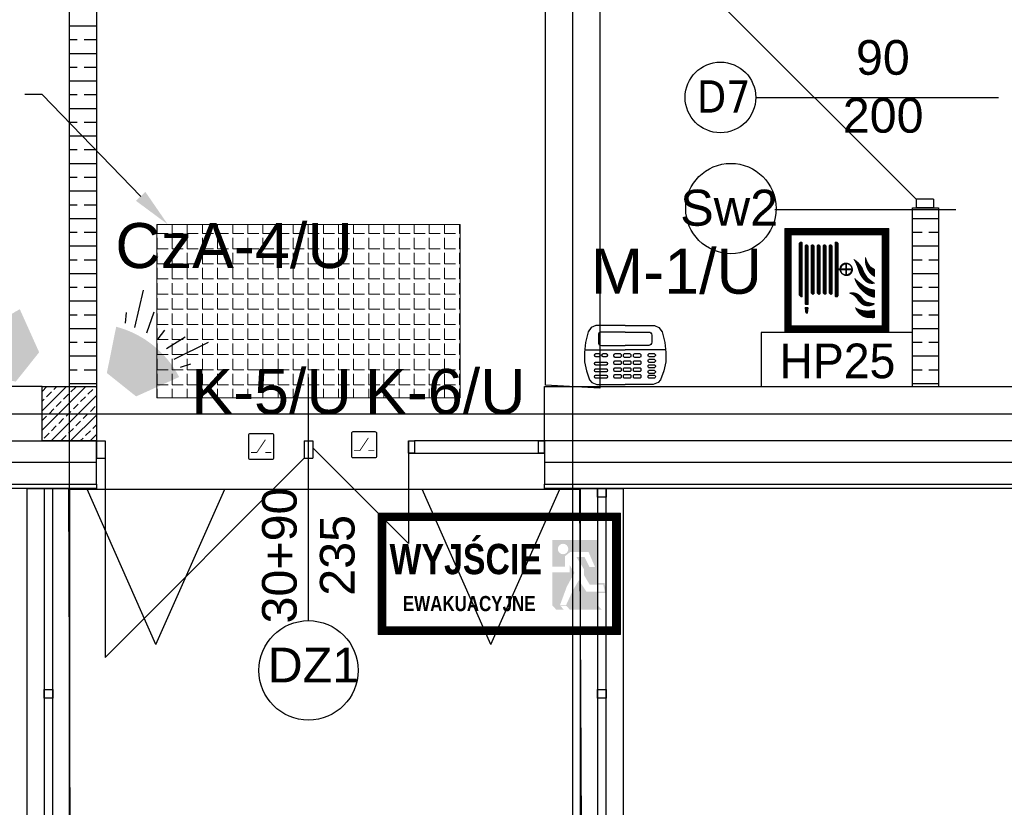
# Model space of a CAD drawing. Header units: millimetres. Extents: x -7023 to 53801, y 9849 to 33561.
# Tile 241 of 256: x 11607 to 12061, y 23650 to 24014. Entities that reach past the tile are written whole.
import ezdxf
from ezdxf.enums import TextEntityAlignment as Align

# ---------------------------------------------------------------- set-up
doc = ezdxf.new("R2010")
doc.units = ezdxf.units.MM
doc.layers.get('0').update_dxf_attribs({"lineweight": 9})
doc.layers.add('.IE_podklad', color=252, linetype='Continuous')
doc.layers.add('IE_SSWiN', color=86, linetype='Continuous')
doc.styles.add('Arial', font='arial.ttf', dxfattribs={"height": 125})
doc.styles.add('MtX_Arial', font='txt')
doc.styles.add('Opisowy', font='arial.ttf')
doc.styles.get("Standard").update_dxf_attribs({"font": 'arial.ttf'})
doc.linetypes.add('ZIGZAG', pattern='A,0.00254,-5.08,[131,ltypeshp.shx,S=5.08,R=0,X=-5.08,Y=0],-10.16,[131,ltypeshp.shx,S=5.08,R=180,X=5.08,Y=0],-5.08', length=20.32254)
pattern_1 = [(45, (14480.83318, 24404.500955), (-0.01347038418, 0.01347038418), [])]

# ---------------------------------------------------------------- blocks, each defined once
blk = doc.blocks.new('AAT_KONTRKTRON')
blk.add_lwpolyline([(1, -8.27), (18.44, -8.27, 0.414214), (19.64, -7.07), (19.64, 10.37, 0.414214), (18.44, 11.57), (1, 11.57, 0.414214), (-0.2, 10.37), (-0.2, -7.07, 0.414214)], format="xyb", close=True)
at = {"const_width": 0.661}
for points in [[(1.78, -2.98), (6.41, -2.98), (13.03, 6.94)], [(13.03, -2.98), (17.66, -2.98)]]:
    blk.add_lwpolyline(points, dxfattribs=at)
blk = doc.blocks.new('AAT_KLAW_LCD')
for points in [[(13.08, 10.24), (3.63, 10.24), (2.19, 9.58), (1.17, 8.14), (0.3, 4.78), (0, 1.5), (0, -1.5), (0.6, -4.39), (1.65, -7.24), (2.37, -8.17), (4, -8.8), (13.08, -8.8)], [(13.08, 10.24), (22.52, 10.24), (23.96, 9.58), (24.98, 8.14), (25.86, 4.78), (26.16, 1.5), (26.16, -1.5), (25.56, -4.39), (24.5, -7.24), (23.78, -8.17), (22.16, -8.8), (13.08, -8.8)], [(0.08, 2.34), (13.08, 2.34)], [(26.08, 2.34), (13.08, 2.34)]]:
    blk.add_lwpolyline(points)
for points in [[(13.08, 8.13), (5.48, 8.13, 0.414214), (4.48, 7.13), (4.48, 4.83, 0.414214), (5.48, 3.83), (13.08, 3.83)], [(13.08, 8.13), (20.68, 8.13, -0.414214), (21.68, 7.13), (21.68, 4.83, -0.414214), (20.68, 3.83), (13.08, 3.83)]]:
    blk.add_lwpolyline(points, format="xyb")
for points in [[(3.65, 1.16), (4.62, 1.16, -0.414214), (5.02, 0.76), (5.02, 0.58, -0.414214), (4.62, 0.18), (3.65, 0.18, -0.414214), (3.25, 0.58), (3.25, 0.76, -0.414214)], [(6.02, 1.16), (6.98, 1.16, -0.414214), (7.38, 0.76), (7.38, 0.58, -0.414214), (6.98, 0.18), (6.02, 0.18, -0.414214), (5.62, 0.58), (5.62, 0.76, -0.414214)], [(9.88, 1.16), (11.44, 1.16, -0.414214), (11.84, 0.76), (11.84, 0.36, -0.414214), (11.44, -0.04), (9.88, -0.04, -0.414214), (9.48, 0.36), (9.48, 0.76, -0.414214)], [(12.94, 1.16), (14.51, 1.16, -0.414214), (14.91, 0.76), (14.91, 0.36, -0.414214), (14.51, -0.04), (12.94, -0.04, -0.414214), (12.54, 0.36), (12.54, 0.76, -0.414214)], [(16.17, 1.16), (17.73, 1.16, -0.414214), (18.13, 0.76), (18.13, 0.36, -0.414214), (17.73, -0.04), (16.17, -0.04, -0.414214), (15.77, 0.36), (15.77, 0.76, -0.414214)], [(20.87, 1.16), (22.42, 1.16, -0.414214), (22.82, 0.76), (22.82, 0.58, -0.414214), (22.42, 0.18), (20.87, 0.18, -0.414214), (20.47, 0.58), (20.47, 0.76, -0.414214)], [(3.65, -1.53), (6.98, -1.53, -0.414214), (7.38, -1.93), (7.38, -2.12, -0.414214), (6.98, -2.52), (3.65, -2.52, -0.414214), (3.25, -2.12), (3.25, -1.93, -0.414214)], [(9.88, -1.13), (11.44, -1.13, -0.414214), (11.84, -1.53), (11.84, -1.93, -0.414214), (11.44, -2.33), (9.88, -2.33, -0.414214), (9.48, -1.93), (9.48, -1.53, -0.414214)], [(12.94, -1.13), (14.51, -1.13, -0.414214), (14.91, -1.53), (14.91, -1.93, -0.414214), (14.51, -2.33), (12.94, -2.33, -0.414214), (12.54, -1.93), (12.54, -1.53, -0.414214)], [(16.17, -1.13), (17.73, -1.13, -0.414214), (18.13, -1.53), (18.13, -1.93, -0.414214), (17.73, -2.33), (16.17, -2.33, -0.414214), (15.77, -1.93), (15.77, -1.53, -0.414214)], [(20.87, -0.65), (22.42, -0.65, -0.414214), (22.82, -1.05), (22.82, -1.24, -0.414214), (22.42, -1.64), (20.87, -1.64, -0.414214), (20.47, -1.24), (20.47, -1.05, -0.414214)], [(20.87, -2.39), (22.42, -2.39, -0.414214), (22.82, -2.79), (22.82, -2.98, -0.414214), (22.42, -3.38), (20.87, -3.38, -0.414214), (20.47, -2.98), (20.47, -2.79, -0.414214)], [(3.65, -3.7), (6.98, -3.7, -0.414214), (7.38, -4.1), (7.38, -4.28, -0.414214), (6.98, -4.68), (3.65, -4.68, -0.414214), (3.25, -4.28), (3.25, -4.1, -0.414214)], [(3.65, -5.77), (6.98, -5.77, -0.414214), (7.38, -6.17), (7.38, -6.36, -0.414214), (6.98, -6.76), (3.65, -6.76, -0.414214), (3.25, -6.36), (3.25, -6.17, -0.414214)], [(9.88, -3.37), (11.44, -3.37, -0.414214), (11.84, -3.77), (11.84, -4.17, -0.414214), (11.44, -4.57), (9.88, -4.57, -0.414214), (9.48, -4.17), (9.48, -3.77, -0.414214)], [(9.88, -5.55), (11.44, -5.55, -0.414214), (11.84, -5.95), (11.84, -6.35, -0.414214), (11.44, -6.75), (9.88, -6.75, -0.414214), (9.48, -6.35), (9.48, -5.95, -0.414214)], [(12.94, -3.37), (14.51, -3.37, -0.414214), (14.91, -3.77), (14.91, -4.17, -0.414214), (14.51, -4.57), (12.94, -4.57, -0.414214), (12.54, -4.17), (12.54, -3.77, -0.414214)], [(12.94, -5.55), (14.51, -5.55, -0.414214), (14.91, -5.95), (14.91, -6.35, -0.414214), (14.51, -6.75), (12.94, -6.75, -0.414214), (12.54, -6.35), (12.54, -5.95, -0.414214)], [(16.17, -3.37), (17.73, -3.37, -0.414214), (18.13, -3.77), (18.13, -4.17, -0.414214), (17.73, -4.57), (16.17, -4.57, -0.414214), (15.77, -4.17), (15.77, -3.77, -0.414214)], [(16.17, -5.55), (17.73, -5.55, -0.414214), (18.13, -5.95), (18.13, -6.35, -0.414214), (17.73, -6.75), (16.17, -6.75, -0.414214), (15.77, -6.35), (15.77, -5.95, -0.414214)], [(20.87, -4.19), (22.42, -4.19, -0.414214), (22.82, -4.59), (22.82, -4.78, -0.414214), (22.42, -5.18), (20.87, -5.18, -0.414214), (20.47, -4.78), (20.47, -4.59, -0.414214)], [(20.87, -5.76), (22.42, -5.76, -0.414214), (22.82, -6.16), (22.82, -6.35, -0.414214), (22.42, -6.75), (20.87, -6.75, -0.414214), (20.47, -6.35), (20.47, -6.16, -0.414214)]]:
    blk.add_lwpolyline(points, format="xyb", close=True)
blk = doc.blocks.new('A$C532745CC')
at = {"layer": 'IE_SSWiN'}
blk.add_hatch(color=256, dxfattribs=at).paths.add_polyline_path([(3.505, 1.286), (4.076, 3.032), (3.05, 4.069), (1.298, 3.515, 0.211193)])
for p, q in [((1.197, 3.146), (0.789, 3.053)), ((1.409, 2.796), (0, 2.308)), ((1.658, 2.35), (0.882, 1.988)), ((1.941, 1.944), (1.636, 1.643)), ((2.344, 1.657), (1.974, 0.885)), ((2.787, 1.404), (2.284, 0)), ((3.135, 1.188), (3.037, 0.781))]:
    blk.add_line(p, q, dxfattribs=at)

msp = doc.modelspace()

# ---------------------------------------------------------------- hatches: boundary and pattern name
at = {"layer": '.IE_podklad', "lineweight": 0}
h = msp.add_hatch(dxfattribs=at)
h.set_pattern_fill('ANSI31', color=256, scale=0.006)
h.set_pattern_definition(pattern_1)
h.paths.add_polyline_path([(11960.06, 23869.38), (12008.06, 23869.38), (12008.06, 23917.38), (11960.06, 23917.38)])
h.paths.add_polyline_path([(11963.06, 23872.38), (11963.06, 23914.38), (12005.06, 23914.38), (12005.06, 23872.38)], flags=16)
h = msp.add_hatch(dxfattribs=at)
h.set_pattern_fill('ANSI31', color=256, scale=0.006)
h.set_pattern_definition(pattern_1)
h.paths.add_polyline_path([(11968.01, 23885.88), (11968.01, 23911.14), (11967.31, 23911.14), (11966.65, 23910.48), (11966.65, 23886.54), (11967.31, 23885.88)])
h.paths.add_polyline_path([(11970.84, 23882.35), (11970.84, 23909.19, 1.02423), (11969.48, 23909.16), (11969.48, 23882.35)])
h.paths.add_polyline_path([(11973.6, 23887.75), (11973.6, 23909.19, 1.02423), (11972.23, 23909.16), (11972.23, 23887.72, 1.092744)])
h.paths.add_polyline_path([(11976.39, 23887.75), (11976.39, 23909.18, 1.02423), (11975.02, 23909.15), (11975.02, 23887.71, 1.092744)])
h.paths.add_polyline_path([(11979.16, 23887.75), (11979.16, 23909.19, 1.02423), (11977.8, 23909.16), (11977.8, 23887.72, 1.092744)])
h.paths.add_polyline_path([(11981.93, 23887.75), (11981.93, 23909.18, 1.02423), (11980.56, 23909.15), (11980.56, 23887.71, 1.092744)])
h.paths.add_polyline_path([(11984.72, 23898.73), (11984.72, 23910.6), (11984.18, 23911.14), (11983.36, 23911.14), (11983.36, 23885.87), (11984.18, 23885.87), (11984.72, 23886.41), (11984.72, 23898.34), (11985.54, 23898.34, 29.452294), (11985.54, 23898.73)])
h.paths.add_polyline_path([(11970.49, 23878.22), (11970.82, 23880.84), (11969.43, 23880.84), (11969.76, 23878.22), (11970.37, 23878.22)])
h.paths.add_polyline_path([(11985.9, 23898.73, -0.371468), (11988.26, 23901.08), (11988.26, 23898.73)], flags=16)
h.paths.add_polyline_path([(11985.9, 23898.34), (11988.26, 23898.34), (11988.26, 23895.99, -0.371468)], flags=16)
h.paths.add_polyline_path([(11988.62, 23895.99), (11988.62, 23898.34), (11990.98, 23898.34, -0.371468)], flags=16)
h.paths.add_polyline_path([(11988.62, 23898.73), (11988.62, 23901.08, -0.371468), (11990.98, 23898.73)], flags=16)
h = msp.add_hatch(dxfattribs=at)
h.set_pattern_fill('ANSI31', color=256, scale=0.006)
h.set_pattern_definition(pattern_1)
h.paths.add_polyline_path([(12001.42, 23898.64, -0.102707), (11999.3, 23900.14, -0.096724), (11997.36, 23903.97, 0.166864), (11998.54, 23898.04, 0.168834), (12001.42, 23895.27)])
h.paths.add_polyline_path([(11998.26, 23894.67, -0.037531), (11996.34, 23897.78, 0.200612), (11991.96, 23903.12, -0.064162), (11994.24, 23897.91, 0.13962), (11997.28, 23893.05, 0.238487), (12001.42, 23892.22, -0.030177)])
h.paths.add_polyline_path([(12001.42, 23889.04, -0.132227), (11996.97, 23890.61, -0.025829), (11992.34, 23894.34, 0.153068), (11996.46, 23888.09, 0.149959), (12001.42, 23885.66)])
h.paths.add_polyline_path([(11995.78, 23885.21, 0.335154), (11989.96, 23887.48, -0.192193), (11993.77, 23884.43, 0.152678), (11996.23, 23882.16, 0.268662), (12001.42, 23882.67, -0.05694), (11999.17, 23883.12, -0.231426)])
h.paths.add_polyline_path([(12001.42, 23876.23), (12001.42, 23879.63, -0.19781), (11992.71, 23880.79, 0.316846), (11998.77, 23876.28, 0.025858)])
at = {"layer": '.IE_podklad'}
h = msp.add_hatch(dxfattribs=at)
h.set_pattern_fill('ANSI31', color=256, scale=0.007)
h.set_pattern_definition([(45, (10431.53087, 23932.720295), (-0.0157154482, 0.0157154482), [])])
h.paths.add_polyline_path([(11772.17, 23786.03), (11772.17, 23730.03), (11884.17, 23730.03), (11884.17, 23786.03)])
h.paths.add_polyline_path([(11880.67, 23776.19), (11880.67, 23753.2), (11880.67, 23733.53), (11775.67, 23733.53), (11775.67, 23753.2), (11775.67, 23776.19), (11775.67, 23782.53), (11880.67, 23782.53)], flags=16)
at = {"layer": '.IE_podklad', "lineweight": 0}
h = msp.add_hatch(color=256, dxfattribs=at)
h.paths.add_polyline_path([(11854.5, 23741.4), (11858, 23741.4), (11856.48, 23743.06), (11859.28, 23743.06), (11860.8, 23741.4), (11875.5, 23741.4), (11873.67, 23743.41), (11873.67, 23749.11), (11877.74, 23749.11), (11876.76, 23753.71), (11873.67, 23753.71), (11873.67, 23773.51), (11852.67, 23773.51), (11852.67, 23761.23), (11858.48, 23761.23), (11858.48, 23766.09), (11861.01, 23768.1), (11869.36, 23768.1), (11872.41, 23761.07), (11869.89, 23761.07), (11867.52, 23765.76), (11863.73, 23765.76), (11867.36, 23760.01), (11867.36, 23757.25), (11869.9, 23753.01), (11876.19, 23753.01), (11876.88, 23749.81), (11868.36, 23749.81), (11864.91, 23754.99), (11862.12, 23750.26), (11858.96, 23743.41), (11856.17, 23743.41), (11859.35, 23752.05), (11862.91, 23758.49), (11860.64, 23762.02), (11860.64, 23758.62), (11852.67, 23758.62), (11852.67, 23743.41)], flags=0)
h.paths.add_polyline_path([(11860.03, 23769.43, -1), (11855.21, 23769.43, -1)], flags=16)

# ---------------------------------------------------------------- linework, layer by layer
at = {"layer": '.IE_podklad', "ltscale": 25}
for p, q in [((11629.56, 25399.22), (11629.56, 23307.08)), ((11862.06, 25399.22), (11862.06, 23307.08)), ((10554.1, 23831.88), (13853.09, 23831.88))]:
    msp.add_line(p, q, dxfattribs=at)
at = {"layer": '.IE_podklad', "ltscale": 0.5}
for p, q in [((11849.55, 23845.08), (11849.56, 24565.38)), ((11874.56, 24565.38), (11874.55, 23843.67)), ((11874.55, 23843.67), (11849.55, 23845.08))]:
    msp.add_line(p, q, dxfattribs=at)
at = {"layer": '.IE_podklad'}
for p, q in [((11629.56, 24344.38), (11629.56, 23844.38)), ((11642.06, 24344.38), (11642.06, 23844.38)), ((12020.66, 23930.88), (11926.66, 24024.88)), ((11629.56, 24010.93), (11642.06, 24010.93)), ((11629.56, 24004.58), (11633.22, 24004.58)), ((11636.4, 24004.58), (11642.06, 24004.58)), ((11629.56, 23998.23), (11642.06, 23998.23)), ((11629.56, 23991.88), (11633.22, 23991.88)), ((11636.4, 23991.88), (11642.06, 23991.88)), ((11629.56, 23985.53), (11642.06, 23985.53)), ((11629.56, 23979.18), (11633.22, 23979.18)), ((11636.4, 23979.18), (11642.06, 23979.18)), ((11946.64, 23977.88), (12058.82, 23977.88)), ((11629.56, 23972.83), (11642.06, 23972.83)), ((11629.56, 23966.48), (11633.22, 23966.48)), ((11636.4, 23966.48), (11642.06, 23966.48)), ((11629.56, 23960.13), (11642.06, 23960.13)), ((11629.56, 23953.78), (11633.22, 23953.78)), ((11636.4, 23953.78), (11642.06, 23953.78)), ((11629.56, 23947.43), (11642.06, 23947.43)), ((11629.56, 23941.08), (11633.22, 23941.08)), ((11636.4, 23941.08), (11642.06, 23941.08)), ((11629.56, 23934.73), (11642.06, 23934.73)), ((11629.56, 23928.38), (11633.22, 23928.38)), ((11636.4, 23928.38), (11642.06, 23928.38)), ((12019.06, 23844.38), (12019.06, 23926.88)), ((12019.06, 23926.88), (12031.06, 23926.88)), ((12020.66, 23930.88), (12020.66, 23926.88)), ((12028.66, 23930.88), (12020.66, 23930.88)), ((12028.66, 23926.88), (12020.66, 23926.88)), ((12028.66, 23930.88), (12028.66, 23926.88)), ((12031.06, 23926.88), (12031.06, 23844.38)), ((11955.43, 23926.13), (12038.97, 23926.13)), ((11629.56, 23922.03), (11642.06, 23922.03)), ((12019.06, 23922.03), (12031.06, 23922.03)), ((11629.56, 23915.68), (11633.22, 23915.68)), ((11636.4, 23915.68), (11642.06, 23915.68)), ((12019.06, 23915.68), (12023.45, 23915.68)), ((12026.62, 23915.68), (12031.06, 23915.68)), ((11629.56, 23909.33), (11642.06, 23909.33)), ((12019.06, 23909.33), (12031.06, 23909.33)), ((11629.56, 23902.98), (11633.22, 23902.98)), ((11636.4, 23902.98), (11642.06, 23902.98)), ((12019.06, 23902.98), (12023.45, 23902.98)), ((12026.62, 23902.98), (12031.06, 23902.98)), ((11629.56, 23896.63), (11642.06, 23896.63)), ((12019.06, 23896.63), (12031.06, 23896.63)), ((11629.56, 23890.28), (11633.22, 23890.28)), ((11636.4, 23890.28), (11642.06, 23890.28)), ((12019.06, 23890.28), (12023.45, 23890.28)), ((12026.62, 23890.28), (12031.06, 23890.28)), ((11629.56, 23883.93), (11642.06, 23883.93)), ((12019.06, 23883.93), (12031.06, 23883.93)), ((11629.56, 23877.58), (11633.22, 23877.58)), ((11636.4, 23877.58), (11642.06, 23877.58)), ((12019.06, 23877.58), (12023.45, 23877.58)), ((12026.62, 23877.58), (12031.06, 23877.58)), ((11629.56, 23871.23), (11642.06, 23871.23)), ((12019.06, 23869.38), (11949.06, 23869.38)), ((11949.06, 23869.38), (11949.06, 23844.38)), ((12019.06, 23871.23), (12031.06, 23871.23)), ((12019.06, 23844.38), (12019.06, 23869.38)), ((11629.56, 23864.88), (11633.22, 23864.88)), ((11636.4, 23864.88), (11642.06, 23864.88)), ((12019.06, 23864.88), (12023.45, 23864.88)), ((12026.62, 23864.88), (12031.06, 23864.88)), ((11629.56, 23858.53), (11642.06, 23858.53)), ((12019.06, 23858.53), (12031.06, 23858.53)), ((11629.56, 23852.18), (11633.22, 23852.18)), ((11636.4, 23852.18), (11642.06, 23852.18)), ((12019.06, 23852.18), (12023.45, 23852.18)), ((12026.62, 23852.18), (12031.06, 23852.18)), ((11629.56, 23845.83), (11642.06, 23845.83)), ((11740.06, 23736.35), (11740.06, 23848.53)), ((12019.06, 23845.83), (12031.06, 23845.83)), ((11617.06, 23844.38), (11551.69, 23844.38)), ((11617.06, 23842.19), (11619.24, 23844.38)), ((11617.06, 23833.21), (11628.22, 23844.38)), ((11617.06, 23824.23), (11637.2, 23844.38)), ((11617.06, 23819.38), (11617.06, 23844.38)), ((11617.06, 23844.38), (11642.06, 23844.38)), ((11619.07, 23839.72), (11621.31, 23841.96)), ((11622.44, 23843.08), (11623.73, 23844.38)), ((11626.93, 23838.59), (11629.17, 23840.84)), ((11630.29, 23841.96), (11632.54, 23844.21)), ((11638.15, 23840.84), (11640.4, 23843.08)), ((11641.52, 23844.21), (11641.69, 23844.38)), ((11642.06, 23844.38), (11642.06, 23819.38)), ((11849.06, 23819.38), (11849.06, 23844.38)), ((11849.06, 23844.38), (12283.06, 23844.38)), ((11949.06, 23844.38), (12019.06, 23844.38)), ((11617.06, 23837.7), (11617.95, 23838.59)), ((11621.18, 23819.38), (11642.06, 23840.25)), ((11623.56, 23835.23), (11625.8, 23837.47)), ((11631.42, 23834.1), (11633.66, 23836.35)), ((11634.78, 23837.47), (11637.03, 23839.72)), ((11620.19, 23831.86), (11622.44, 23834.1)), ((11628.05, 23830.74), (11630.29, 23832.98)), ((11630.16, 23819.38), (11642.06, 23831.27)), ((11635.91, 23829.61), (11638.15, 23831.86)), ((11639.28, 23832.98), (11641.52, 23835.23)), ((11617.06, 23828.72), (11619.07, 23830.74)), ((11624.68, 23827.37), (11626.93, 23829.61)), ((11632.54, 23826.25), (11634.78, 23828.49)), ((11640.4, 23825.12), (11642.06, 23826.78)), ((11617.95, 23820.63), (11620.19, 23822.88)), ((11621.31, 23824), (11623.56, 23826.25)), ((11629.17, 23822.88), (11631.42, 23825.12)), ((11637.03, 23821.76), (11639.28, 23824)), ((11639.14, 23819.38), (11642.06, 23822.29)), ((11551.69, 23819.38), (11642.06, 23819.38)), ((11642.06, 23819.38), (11617.06, 23819.38)), ((11625.8, 23819.51), (11628.05, 23821.76)), ((11634.65, 23819.38), (11635.91, 23820.63)), ((11642.06, 23799.38), (11642.06, 23819.38)), ((11642.06, 23819.38), (11646.06, 23819.38)), ((11642.06, 23819.38), (11642.06, 23811.38)), ((11646.06, 23819.38), (11646.06, 23811.38)), ((11738.06, 23819.38), (11742.06, 23819.38)), ((11738.06, 23819.38), (11738.06, 23811.38)), ((11742.06, 23819.38), (11742.06, 23811.38)), ((11786.21, 23819.38), (11789.06, 23819.38)), ((11786.21, 23819.38), (11786.21, 23813.68)), ((11786.21, 23819.38), (11789.06, 23819.38)), ((11786.21, 23813.68), (11786.21, 23819.38)), ((11789.06, 23819.38), (11789.06, 23813.68)), ((11849.06, 23819.38), (11789.06, 23819.38)), ((11789.06, 23819.38), (11789.06, 23813.68)), ((11789.06, 23819.38), (11789.06, 23813.68)), ((11846.21, 23819.38), (11849.06, 23819.38)), ((11846.21, 23813.68), (11846.21, 23819.38)), ((12308.06, 23819.38), (11849.06, 23819.38)), ((11849.06, 23819.38), (11849.06, 23799.38)), ((11849.06, 23813.68), (11849.06, 23819.38)), ((11849.06, 23819.38), (11849.06, 23813.68)), ((11742.06, 23816.14), (11786.21, 23771.99)), ((11786.21, 23816.14), (11786.21, 23771.99)), ((11786.21, 23813.68), (11789.06, 23813.68)), ((11789.06, 23813.68), (11786.21, 23813.68)), ((11789.06, 23813.68), (11849.06, 23813.68)), ((11849.06, 23813.68), (11846.21, 23813.68)), ((11642.06, 23811.38), (11646.06, 23811.38)), ((11646.06, 23811.38), (11646.06, 23719.38)), ((11738.06, 23811.38), (11646.06, 23719.38)), ((11738.06, 23811.38), (11742.06, 23811.38)), ((11551.69, 23799.38), (11642.06, 23799.38)), ((11642.06, 23797.38), (11551.69, 23797.38)), ((11610.08, 23797.38), (11629.67, 23797.38)), ((11610.08, 23487), (11610.08, 23797.38)), ((11622, 23797.38), (11618, 23797.38)), ((11618, 23797.38), (11618, 23487)), ((11622, 23487), (11622, 23797.38)), ((11629.29, 23797), (11865.29, 23797)), ((11630.05, 23627), (11629.29, 23797)), ((11629.67, 23797.38), (11629.67, 23487)), ((11669.53, 23725.29), (11637.75, 23797)), ((11642.06, 23799.38), (11642.06, 23797.38)), ((11669.53, 23725.29), (11701.32, 23797)), ((11824.28, 23725.29), (11792.5, 23797)), ((11824.28, 23725.29), (11856.07, 23797)), ((11849.06, 23799.38), (12308.06, 23799.38)), ((11849.06, 23797.38), (11849.06, 23799.38)), ((12330.06, 23797.38), (11849.06, 23797.38)), ((11865.29, 23797), (11866.05, 23627)), ((11865.67, 23797.38), (11885.43, 23797.38)), ((11865.67, 23487), (11865.67, 23797.38)), ((11877.55, 23797.38), (11873.55, 23797.38)), ((11873.55, 23797.38), (11873.55, 23487)), ((11873.55, 23793.38), (11873.55, 23797.38)), ((11873.55, 23797.38), (11877.55, 23797.38)), ((11877.55, 23487), (11877.55, 23797.38)), ((11877.55, 23797.38), (11877.55, 23793.38)), ((11885.43, 23797.38), (11885.43, 23487)), ((11877.55, 23793.38), (11873.55, 23793.38)), ((11618, 23700.6), (11618, 23704.6)), ((11618, 23704.6), (11622, 23704.6)), ((11622, 23704.6), (11622, 23700.6)), ((11873.55, 23700.6), (11873.55, 23704.6)), ((11873.55, 23704.6), (11877.55, 23704.6)), ((11877.55, 23704.6), (11877.55, 23700.6)), ((11622, 23700.6), (11618, 23700.6)), ((11877.55, 23700.6), (11873.55, 23700.6))]:
    msp.add_line(p, q, dxfattribs=at)
at = {"layer": '.IE_podklad', "linetype": 'ByBlock', "lineweight": -2}
msp.add_line((11617.06, 23979.26), (11609.06, 23979.26), dxfattribs=at)
at = {"layer": '.IE_podklad', "lineweight": 13}
for p, q in [((11670.06, 23919.28), (11810.06, 23919.28)), ((11670.06, 23839.28), (11670.06, 23919.28)), ((11670.09, 23915.04), (11670.09, 23919.28)), ((11677.08, 23915.04), (11677.08, 23919.28)), ((11684.06, 23915.04), (11684.06, 23919.28)), ((11691.05, 23915.04), (11691.05, 23919.28)), ((11698.03, 23915.04), (11698.03, 23919.28)), ((11705.02, 23915.04), (11705.02, 23919.28)), ((11712, 23915.04), (11712, 23919.28)), ((11718.99, 23915.04), (11718.99, 23919.28)), ((11725.97, 23915.04), (11725.97, 23919.28)), ((11732.96, 23915.04), (11732.96, 23919.28)), ((11739.94, 23915.04), (11739.94, 23919.28)), ((11746.93, 23915.04), (11746.93, 23919.28)), ((11753.91, 23915.04), (11753.91, 23919.28)), ((11760.9, 23915.04), (11760.9, 23919.28)), ((11767.88, 23915.04), (11767.88, 23919.28)), ((11774.87, 23915.04), (11774.87, 23919.28)), ((11781.85, 23915.04), (11781.85, 23919.28)), ((11788.84, 23915.04), (11788.84, 23919.28)), ((11795.82, 23915.04), (11795.82, 23919.28)), ((11802.81, 23915.04), (11802.81, 23919.28)), ((11809.79, 23915.04), (11809.79, 23919.28)), ((11810.06, 23919.28), (11810.06, 23839.28)), ((11670.09, 23915.04), (11675.17, 23915.04)), ((11670.09, 23908.06), (11670.09, 23913.14)), ((11677.08, 23915.04), (11682.16, 23915.04)), ((11677.08, 23908.06), (11677.08, 23913.14)), ((11684.06, 23915.04), (11689.14, 23915.04)), ((11684.06, 23908.06), (11684.06, 23913.14)), ((11691.05, 23915.04), (11696.13, 23915.04)), ((11691.05, 23908.06), (11691.05, 23913.14)), ((11698.03, 23915.04), (11703.11, 23915.04)), ((11698.03, 23908.06), (11698.03, 23913.14)), ((11705.02, 23915.04), (11710.1, 23915.04)), ((11705.02, 23908.06), (11705.02, 23913.14)), ((11712, 23915.04), (11717.08, 23915.04)), ((11712, 23908.06), (11712, 23913.14)), ((11718.99, 23915.04), (11724.07, 23915.04)), ((11718.99, 23908.06), (11718.99, 23913.14)), ((11725.97, 23915.04), (11731.05, 23915.04)), ((11725.97, 23908.06), (11725.97, 23913.14)), ((11732.96, 23915.04), (11738.04, 23915.04)), ((11732.96, 23908.06), (11732.96, 23913.14)), ((11739.94, 23915.04), (11745.02, 23915.04)), ((11739.94, 23908.06), (11739.94, 23913.14)), ((11746.93, 23915.04), (11752.01, 23915.04)), ((11746.93, 23908.06), (11746.93, 23913.14)), ((11753.91, 23915.04), (11758.99, 23915.04)), ((11753.91, 23908.06), (11753.91, 23913.14)), ((11760.9, 23915.04), (11765.98, 23915.04)), ((11760.9, 23908.06), (11760.9, 23913.14)), ((11767.88, 23915.04), (11772.96, 23915.04)), ((11767.88, 23908.06), (11767.88, 23913.14)), ((11774.87, 23915.04), (11779.95, 23915.04)), ((11774.87, 23908.06), (11774.87, 23913.14)), ((11781.85, 23915.04), (11786.93, 23915.04)), ((11781.85, 23908.06), (11781.85, 23913.14)), ((11788.84, 23915.04), (11793.92, 23915.04)), ((11788.84, 23908.06), (11788.84, 23913.14)), ((11795.82, 23915.04), (11800.9, 23915.04)), ((11795.82, 23908.06), (11795.82, 23913.14)), ((11802.81, 23915.04), (11807.89, 23915.04)), ((11802.81, 23908.06), (11802.81, 23913.14)), ((11809.79, 23915.04), (11810.06, 23915.04)), ((11809.79, 23908.06), (11809.79, 23913.14)), ((11670.09, 23908.06), (11675.17, 23908.06)), ((11670.09, 23901.07), (11670.09, 23906.15)), ((11677.08, 23908.06), (11682.16, 23908.06)), ((11677.08, 23901.07), (11677.08, 23906.15)), ((11684.06, 23908.06), (11689.14, 23908.06)), ((11684.06, 23901.07), (11684.06, 23906.15)), ((11691.05, 23908.06), (11696.13, 23908.06)), ((11691.05, 23901.07), (11691.05, 23906.15)), ((11698.03, 23908.06), (11703.11, 23908.06)), ((11698.03, 23901.07), (11698.03, 23906.15)), ((11705.02, 23908.06), (11710.1, 23908.06)), ((11705.02, 23901.07), (11705.02, 23906.15)), ((11712, 23908.06), (11717.08, 23908.06)), ((11712, 23901.07), (11712, 23906.15)), ((11718.99, 23908.06), (11724.07, 23908.06)), ((11718.99, 23901.07), (11718.99, 23906.15)), ((11725.97, 23908.06), (11731.05, 23908.06)), ((11725.97, 23901.07), (11725.97, 23906.15)), ((11732.96, 23908.06), (11738.04, 23908.06)), ((11732.96, 23901.07), (11732.96, 23906.15)), ((11739.94, 23908.06), (11745.02, 23908.06)), ((11739.94, 23901.07), (11739.94, 23906.15)), ((11746.93, 23908.06), (11752.01, 23908.06)), ((11746.93, 23901.07), (11746.93, 23906.15)), ((11753.91, 23908.06), (11758.99, 23908.06)), ((11753.91, 23901.07), (11753.91, 23906.15)), ((11760.9, 23908.06), (11765.98, 23908.06)), ((11760.9, 23901.07), (11760.9, 23906.15)), ((11767.88, 23908.06), (11772.96, 23908.06)), ((11767.88, 23901.07), (11767.88, 23906.15)), ((11774.87, 23908.06), (11779.95, 23908.06)), ((11774.87, 23901.07), (11774.87, 23906.15)), ((11781.85, 23908.06), (11786.93, 23908.06)), ((11781.85, 23901.07), (11781.85, 23906.15)), ((11788.84, 23908.06), (11793.92, 23908.06)), ((11788.84, 23901.07), (11788.84, 23906.15)), ((11795.82, 23908.06), (11800.9, 23908.06)), ((11795.82, 23901.07), (11795.82, 23906.15)), ((11802.81, 23908.06), (11807.89, 23908.06)), ((11802.81, 23901.07), (11802.81, 23906.15)), ((11809.79, 23908.06), (11810.06, 23908.06)), ((11809.79, 23901.07), (11809.79, 23906.15)), ((11670.09, 23901.07), (11675.17, 23901.07)), ((11677.08, 23901.07), (11682.16, 23901.07)), ((11684.06, 23901.07), (11689.14, 23901.07)), ((11691.05, 23901.07), (11696.13, 23901.07)), ((11698.03, 23901.07), (11703.11, 23901.07)), ((11705.02, 23901.07), (11710.1, 23901.07)), ((11712, 23901.07), (11717.08, 23901.07)), ((11718.99, 23901.07), (11724.07, 23901.07)), ((11725.97, 23901.07), (11731.05, 23901.07)), ((11732.96, 23901.07), (11738.04, 23901.07)), ((11739.94, 23901.07), (11745.02, 23901.07)), ((11746.93, 23901.07), (11752.01, 23901.07)), ((11753.91, 23901.07), (11758.99, 23901.07)), ((11760.9, 23901.07), (11765.98, 23901.07)), ((11767.88, 23901.07), (11772.96, 23901.07)), ((11774.87, 23901.07), (11779.95, 23901.07)), ((11781.85, 23901.07), (11786.93, 23901.07)), ((11788.84, 23901.07), (11793.92, 23901.07)), ((11795.82, 23901.07), (11800.9, 23901.07)), ((11802.81, 23901.07), (11807.89, 23901.07)), ((11809.79, 23901.07), (11810.06, 23901.07)), ((11670.09, 23894.09), (11670.09, 23899.17)), ((11677.08, 23894.09), (11677.08, 23899.17)), ((11684.06, 23894.09), (11684.06, 23899.17)), ((11691.05, 23894.09), (11691.05, 23899.17)), ((11698.03, 23894.09), (11698.03, 23899.17)), ((11705.02, 23894.09), (11705.02, 23899.17)), ((11712, 23894.09), (11712, 23899.17)), ((11718.99, 23894.09), (11718.99, 23899.17)), ((11725.97, 23894.09), (11725.97, 23899.17)), ((11732.96, 23894.09), (11732.96, 23899.17)), ((11739.94, 23894.09), (11739.94, 23899.17)), ((11746.93, 23894.09), (11746.93, 23899.17)), ((11753.91, 23894.09), (11753.91, 23899.17)), ((11760.9, 23894.09), (11760.9, 23899.17)), ((11767.88, 23894.09), (11767.88, 23899.17)), ((11774.87, 23894.09), (11774.87, 23899.17)), ((11781.85, 23894.09), (11781.85, 23899.17)), ((11788.84, 23894.09), (11788.84, 23899.17)), ((11795.82, 23894.09), (11795.82, 23899.17)), ((11802.81, 23894.09), (11802.81, 23899.17)), ((11809.79, 23894.09), (11809.79, 23899.17)), ((11670.09, 23894.09), (11675.17, 23894.09)), ((11670.09, 23887.1), (11670.09, 23892.18)), ((11677.08, 23894.09), (11682.16, 23894.09)), ((11677.08, 23887.1), (11677.08, 23892.18)), ((11684.06, 23894.09), (11689.14, 23894.09)), ((11684.06, 23887.1), (11684.06, 23892.18)), ((11691.05, 23894.09), (11696.13, 23894.09)), ((11691.05, 23887.1), (11691.05, 23892.18)), ((11698.03, 23894.09), (11703.11, 23894.09)), ((11698.03, 23887.1), (11698.03, 23892.18)), ((11705.02, 23894.09), (11710.1, 23894.09)), ((11705.02, 23887.1), (11705.02, 23892.18)), ((11712, 23894.09), (11717.08, 23894.09)), ((11712, 23887.1), (11712, 23892.18)), ((11718.99, 23894.09), (11724.07, 23894.09)), ((11718.99, 23887.1), (11718.99, 23892.18)), ((11725.97, 23894.09), (11731.05, 23894.09)), ((11725.97, 23887.1), (11725.97, 23892.18)), ((11732.96, 23894.09), (11738.04, 23894.09)), ((11732.96, 23887.1), (11732.96, 23892.18)), ((11739.94, 23894.09), (11745.02, 23894.09)), ((11739.94, 23887.1), (11739.94, 23892.18)), ((11746.93, 23894.09), (11752.01, 23894.09)), ((11746.93, 23887.1), (11746.93, 23892.18)), ((11753.91, 23894.09), (11758.99, 23894.09)), ((11753.91, 23887.1), (11753.91, 23892.18)), ((11760.9, 23894.09), (11765.98, 23894.09)), ((11760.9, 23887.1), (11760.9, 23892.18)), ((11767.88, 23894.09), (11772.96, 23894.09)), ((11767.88, 23887.1), (11767.88, 23892.18)), ((11774.87, 23894.09), (11779.95, 23894.09)), ((11774.87, 23887.1), (11774.87, 23892.18)), ((11781.85, 23894.09), (11786.93, 23894.09)), ((11781.85, 23887.1), (11781.85, 23892.18)), ((11788.84, 23894.09), (11793.92, 23894.09)), ((11788.84, 23887.1), (11788.84, 23892.18)), ((11795.82, 23894.09), (11800.9, 23894.09)), ((11795.82, 23887.1), (11795.82, 23892.18)), ((11802.81, 23894.09), (11807.89, 23894.09)), ((11802.81, 23887.1), (11802.81, 23892.18)), ((11809.79, 23894.09), (11810.06, 23894.09)), ((11809.79, 23887.1), (11809.79, 23892.18)), ((11670.09, 23887.1), (11675.17, 23887.1)), ((11677.08, 23887.1), (11682.16, 23887.1)), ((11684.06, 23887.1), (11689.14, 23887.1)), ((11691.05, 23887.1), (11696.13, 23887.1)), ((11698.03, 23887.1), (11703.11, 23887.1)), ((11705.02, 23887.1), (11710.1, 23887.1)), ((11712, 23887.1), (11717.08, 23887.1)), ((11718.99, 23887.1), (11724.07, 23887.1)), ((11725.97, 23887.1), (11731.05, 23887.1)), ((11732.96, 23887.1), (11738.04, 23887.1)), ((11739.94, 23887.1), (11745.02, 23887.1)), ((11746.93, 23887.1), (11752.01, 23887.1)), ((11753.91, 23887.1), (11758.99, 23887.1)), ((11760.9, 23887.1), (11765.98, 23887.1)), ((11767.88, 23887.1), (11772.96, 23887.1)), ((11774.87, 23887.1), (11779.95, 23887.1)), ((11781.85, 23887.1), (11786.93, 23887.1)), ((11788.84, 23887.1), (11793.92, 23887.1)), ((11795.82, 23887.1), (11800.9, 23887.1)), ((11802.81, 23887.1), (11807.89, 23887.1)), ((11809.79, 23887.1), (11810.06, 23887.1)), ((11670.09, 23880.12), (11670.09, 23885.2)), ((11677.08, 23880.12), (11677.08, 23885.2)), ((11684.06, 23880.12), (11684.06, 23885.2)), ((11691.05, 23880.12), (11691.05, 23885.2)), ((11698.03, 23880.12), (11698.03, 23885.2)), ((11705.02, 23880.12), (11705.02, 23885.2)), ((11712, 23880.12), (11712, 23885.2)), ((11718.99, 23880.12), (11718.99, 23885.2)), ((11725.97, 23880.12), (11725.97, 23885.2)), ((11732.96, 23880.12), (11732.96, 23885.2)), ((11739.94, 23880.12), (11739.94, 23885.2)), ((11746.93, 23880.12), (11746.93, 23885.2)), ((11753.91, 23880.12), (11753.91, 23885.2)), ((11760.9, 23880.12), (11760.9, 23885.2)), ((11767.88, 23880.12), (11767.88, 23885.2)), ((11774.87, 23880.12), (11774.87, 23885.2)), ((11781.85, 23880.12), (11781.85, 23885.2)), ((11788.84, 23880.12), (11788.84, 23885.2)), ((11795.82, 23880.12), (11795.82, 23885.2)), ((11802.81, 23880.12), (11802.81, 23885.2)), ((11809.79, 23880.12), (11809.79, 23885.2)), ((11670.09, 23880.12), (11675.17, 23880.12)), ((11670.09, 23873.13), (11670.09, 23878.21)), ((11677.08, 23880.12), (11682.16, 23880.12)), ((11677.08, 23873.13), (11677.08, 23878.21)), ((11684.06, 23880.12), (11689.14, 23880.12)), ((11684.06, 23873.13), (11684.06, 23878.21)), ((11691.05, 23880.12), (11696.13, 23880.12)), ((11691.05, 23873.13), (11691.05, 23878.21)), ((11698.03, 23880.12), (11703.11, 23880.12)), ((11698.03, 23873.13), (11698.03, 23878.21)), ((11705.02, 23880.12), (11710.1, 23880.12)), ((11705.02, 23873.13), (11705.02, 23878.21)), ((11712, 23880.12), (11717.08, 23880.12)), ((11712, 23873.13), (11712, 23878.21)), ((11718.99, 23880.12), (11724.07, 23880.12)), ((11718.99, 23873.13), (11718.99, 23878.21)), ((11725.97, 23880.12), (11731.05, 23880.12)), ((11725.97, 23873.13), (11725.97, 23878.21)), ((11732.96, 23880.12), (11738.04, 23880.12)), ((11732.96, 23873.13), (11732.96, 23878.21)), ((11739.94, 23880.12), (11745.02, 23880.12)), ((11739.94, 23873.13), (11739.94, 23878.21)), ((11746.93, 23880.12), (11752.01, 23880.12)), ((11746.93, 23873.13), (11746.93, 23878.21)), ((11753.91, 23880.12), (11758.99, 23880.12)), ((11753.91, 23873.13), (11753.91, 23878.21)), ((11760.9, 23880.12), (11765.98, 23880.12)), ((11760.9, 23873.13), (11760.9, 23878.21)), ((11767.88, 23880.12), (11772.96, 23880.12)), ((11767.88, 23873.13), (11767.88, 23878.21)), ((11774.87, 23880.12), (11779.95, 23880.12)), ((11774.87, 23873.13), (11774.87, 23878.21)), ((11781.85, 23880.12), (11786.93, 23880.12)), ((11781.85, 23873.13), (11781.85, 23878.21)), ((11788.84, 23880.12), (11793.92, 23880.12)), ((11788.84, 23873.13), (11788.84, 23878.21)), ((11795.82, 23880.12), (11800.9, 23880.12)), ((11795.82, 23873.13), (11795.82, 23878.21)), ((11802.81, 23880.12), (11807.89, 23880.12)), ((11802.81, 23873.13), (11802.81, 23878.21)), ((11809.79, 23880.12), (11810.06, 23880.12)), ((11809.79, 23873.13), (11809.79, 23878.21)), ((11670.09, 23873.13), (11675.17, 23873.13)), ((11677.08, 23873.13), (11682.16, 23873.13)), ((11684.06, 23873.13), (11689.14, 23873.13)), ((11691.05, 23873.13), (11696.13, 23873.13)), ((11698.03, 23873.13), (11703.11, 23873.13)), ((11705.02, 23873.13), (11710.1, 23873.13)), ((11712, 23873.13), (11717.08, 23873.13)), ((11718.99, 23873.13), (11724.07, 23873.13)), ((11725.97, 23873.13), (11731.05, 23873.13)), ((11732.96, 23873.13), (11738.04, 23873.13)), ((11739.94, 23873.13), (11745.02, 23873.13)), ((11746.93, 23873.13), (11752.01, 23873.13)), ((11753.91, 23873.13), (11758.99, 23873.13)), ((11760.9, 23873.13), (11765.98, 23873.13)), ((11767.88, 23873.13), (11772.96, 23873.13)), ((11774.87, 23873.13), (11779.95, 23873.13)), ((11781.85, 23873.13), (11786.93, 23873.13)), ((11788.84, 23873.13), (11793.92, 23873.13)), ((11795.82, 23873.13), (11800.9, 23873.13)), ((11802.81, 23873.13), (11807.89, 23873.13)), ((11809.79, 23873.13), (11810.06, 23873.13)), ((11670.09, 23866.15), (11670.09, 23871.23)), ((11677.08, 23866.15), (11677.08, 23871.23)), ((11684.06, 23866.15), (11684.06, 23871.23)), ((11691.05, 23866.15), (11691.05, 23871.23)), ((11698.03, 23866.15), (11698.03, 23871.23)), ((11705.02, 23866.15), (11705.02, 23871.23)), ((11712, 23866.15), (11712, 23871.23)), ((11718.99, 23866.15), (11718.99, 23871.23)), ((11725.97, 23866.15), (11725.97, 23871.23)), ((11732.96, 23866.15), (11732.96, 23871.23)), ((11739.94, 23866.15), (11739.94, 23871.23)), ((11746.93, 23866.15), (11746.93, 23871.23)), ((11753.91, 23866.15), (11753.91, 23871.23)), ((11760.9, 23866.15), (11760.9, 23871.23)), ((11767.88, 23866.15), (11767.88, 23871.23)), ((11774.87, 23866.15), (11774.87, 23871.23)), ((11781.85, 23866.15), (11781.85, 23871.23)), ((11788.84, 23866.15), (11788.84, 23871.23)), ((11795.82, 23866.15), (11795.82, 23871.23)), ((11802.81, 23866.15), (11802.81, 23871.23)), ((11809.79, 23866.15), (11809.79, 23871.23)), ((11670.09, 23866.15), (11675.17, 23866.15)), ((11670.09, 23859.16), (11670.09, 23864.24)), ((11677.08, 23866.15), (11682.16, 23866.15)), ((11677.08, 23859.16), (11677.08, 23864.24)), ((11684.06, 23866.15), (11689.14, 23866.15)), ((11684.06, 23859.16), (11684.06, 23864.24)), ((11691.05, 23866.15), (11696.13, 23866.15)), ((11691.05, 23859.16), (11691.05, 23864.24)), ((11698.03, 23866.15), (11703.11, 23866.15)), ((11698.03, 23859.16), (11698.03, 23864.24)), ((11705.02, 23866.15), (11710.1, 23866.15)), ((11705.02, 23859.16), (11705.02, 23864.24)), ((11712, 23866.15), (11717.08, 23866.15)), ((11712, 23859.16), (11712, 23864.24)), ((11718.99, 23866.15), (11724.07, 23866.15)), ((11718.99, 23859.16), (11718.99, 23864.24)), ((11725.97, 23866.15), (11731.05, 23866.15)), ((11725.97, 23859.16), (11725.97, 23864.24)), ((11732.96, 23866.15), (11738.04, 23866.15)), ((11732.96, 23859.16), (11732.96, 23864.24)), ((11739.94, 23866.15), (11745.02, 23866.15)), ((11739.94, 23859.16), (11739.94, 23864.24)), ((11746.93, 23866.15), (11752.01, 23866.15)), ((11746.93, 23859.16), (11746.93, 23864.24)), ((11753.91, 23866.15), (11758.99, 23866.15)), ((11753.91, 23859.16), (11753.91, 23864.24)), ((11760.9, 23866.15), (11765.98, 23866.15)), ((11760.9, 23859.16), (11760.9, 23864.24)), ((11767.88, 23866.15), (11772.96, 23866.15)), ((11767.88, 23859.16), (11767.88, 23864.24)), ((11774.87, 23866.15), (11779.95, 23866.15)), ((11774.87, 23859.16), (11774.87, 23864.24)), ((11781.85, 23866.15), (11786.93, 23866.15)), ((11781.85, 23859.16), (11781.85, 23864.24)), ((11788.84, 23866.15), (11793.92, 23866.15)), ((11788.84, 23859.16), (11788.84, 23864.24)), ((11795.82, 23866.15), (11800.9, 23866.15)), ((11795.82, 23859.16), (11795.82, 23864.24)), ((11802.81, 23866.15), (11807.89, 23866.15)), ((11802.81, 23859.16), (11802.81, 23864.24)), ((11809.79, 23866.15), (11810.06, 23866.15)), ((11809.79, 23859.16), (11809.79, 23864.24)), ((11670.09, 23859.16), (11675.17, 23859.16)), ((11677.08, 23859.16), (11682.16, 23859.16)), ((11684.06, 23859.16), (11689.14, 23859.16)), ((11691.05, 23859.16), (11696.13, 23859.16)), ((11698.03, 23859.16), (11703.11, 23859.16)), ((11705.02, 23859.16), (11710.1, 23859.16)), ((11712, 23859.16), (11717.08, 23859.16)), ((11718.99, 23859.16), (11724.07, 23859.16)), ((11725.97, 23859.16), (11731.05, 23859.16)), ((11732.96, 23859.16), (11738.04, 23859.16)), ((11739.94, 23859.16), (11745.02, 23859.16)), ((11746.93, 23859.16), (11752.01, 23859.16)), ((11753.91, 23859.16), (11758.99, 23859.16)), ((11760.9, 23859.16), (11765.98, 23859.16)), ((11767.88, 23859.16), (11772.96, 23859.16)), ((11774.87, 23859.16), (11779.95, 23859.16)), ((11781.85, 23859.16), (11786.93, 23859.16)), ((11788.84, 23859.16), (11793.92, 23859.16)), ((11795.82, 23859.16), (11800.9, 23859.16)), ((11802.81, 23859.16), (11807.89, 23859.16)), ((11809.79, 23859.16), (11810.06, 23859.16)), ((11670.09, 23852.18), (11670.09, 23857.26)), ((11677.08, 23852.18), (11677.08, 23857.26)), ((11684.06, 23852.18), (11684.06, 23857.26)), ((11691.05, 23852.18), (11691.05, 23857.26)), ((11698.03, 23852.18), (11698.03, 23857.26)), ((11705.02, 23852.18), (11705.02, 23857.26)), ((11712, 23852.18), (11712, 23857.26)), ((11718.99, 23852.18), (11718.99, 23857.26)), ((11725.97, 23852.18), (11725.97, 23857.26)), ((11732.96, 23852.18), (11732.96, 23857.26)), ((11739.94, 23852.18), (11739.94, 23857.26)), ((11746.93, 23852.18), (11746.93, 23857.26)), ((11753.91, 23852.18), (11753.91, 23857.26)), ((11760.9, 23852.18), (11760.9, 23857.26)), ((11767.88, 23852.18), (11767.88, 23857.26)), ((11774.87, 23852.18), (11774.87, 23857.26)), ((11781.85, 23852.18), (11781.85, 23857.26)), ((11788.84, 23852.18), (11788.84, 23857.26)), ((11795.82, 23852.18), (11795.82, 23857.26)), ((11802.81, 23852.18), (11802.81, 23857.26)), ((11809.79, 23852.18), (11809.79, 23857.26)), ((11670.09, 23852.18), (11675.17, 23852.18)), ((11670.09, 23845.19), (11670.09, 23850.27)), ((11677.08, 23852.18), (11682.16, 23852.18)), ((11677.08, 23845.19), (11677.08, 23850.27)), ((11684.06, 23852.18), (11689.14, 23852.18)), ((11684.06, 23845.19), (11684.06, 23850.27)), ((11691.05, 23852.18), (11696.13, 23852.18)), ((11691.05, 23845.19), (11691.05, 23850.27)), ((11698.03, 23852.18), (11703.11, 23852.18)), ((11698.03, 23845.19), (11698.03, 23850.27)), ((11705.02, 23852.18), (11710.1, 23852.18)), ((11705.02, 23845.19), (11705.02, 23850.27)), ((11712, 23852.18), (11717.08, 23852.18)), ((11712, 23845.19), (11712, 23850.27)), ((11718.99, 23852.18), (11724.07, 23852.18)), ((11718.99, 23845.19), (11718.99, 23850.27)), ((11725.97, 23852.18), (11731.05, 23852.18)), ((11725.97, 23845.19), (11725.97, 23850.27)), ((11732.96, 23852.18), (11738.04, 23852.18)), ((11732.96, 23845.19), (11732.96, 23850.27)), ((11739.94, 23852.18), (11745.02, 23852.18)), ((11739.94, 23845.19), (11739.94, 23850.27)), ((11746.93, 23852.18), (11752.01, 23852.18)), ((11746.93, 23845.19), (11746.93, 23850.27)), ((11753.91, 23852.18), (11758.99, 23852.18)), ((11753.91, 23845.19), (11753.91, 23850.27)), ((11760.9, 23852.18), (11765.98, 23852.18)), ((11760.9, 23845.19), (11760.9, 23850.27)), ((11767.88, 23852.18), (11772.96, 23852.18)), ((11767.88, 23845.19), (11767.88, 23850.27)), ((11774.87, 23852.18), (11779.95, 23852.18)), ((11774.87, 23845.19), (11774.87, 23850.27)), ((11781.85, 23852.18), (11786.93, 23852.18)), ((11781.85, 23845.19), (11781.85, 23850.27)), ((11788.84, 23852.18), (11793.92, 23852.18)), ((11788.84, 23845.19), (11788.84, 23850.27)), ((11795.82, 23852.18), (11800.9, 23852.18)), ((11795.82, 23845.19), (11795.82, 23850.27)), ((11802.81, 23852.18), (11807.89, 23852.18)), ((11802.81, 23845.19), (11802.81, 23850.27)), ((11809.79, 23852.18), (11810.06, 23852.18)), ((11809.79, 23845.19), (11809.79, 23850.27)), ((11670.09, 23845.19), (11675.17, 23845.19)), ((11677.08, 23845.19), (11682.16, 23845.19)), ((11684.06, 23845.19), (11689.14, 23845.19)), ((11691.05, 23845.19), (11696.13, 23845.19)), ((11698.03, 23845.19), (11703.11, 23845.19)), ((11705.02, 23845.19), (11710.1, 23845.19)), ((11712, 23845.19), (11717.08, 23845.19)), ((11718.99, 23845.19), (11724.07, 23845.19)), ((11725.97, 23845.19), (11731.05, 23845.19)), ((11732.96, 23845.19), (11738.04, 23845.19)), ((11739.94, 23845.19), (11745.02, 23845.19)), ((11746.93, 23845.19), (11752.01, 23845.19)), ((11753.91, 23845.19), (11758.99, 23845.19)), ((11760.9, 23845.19), (11765.98, 23845.19)), ((11767.88, 23845.19), (11772.96, 23845.19)), ((11774.87, 23845.19), (11779.95, 23845.19)), ((11781.85, 23845.19), (11786.93, 23845.19)), ((11788.84, 23845.19), (11793.92, 23845.19)), ((11795.82, 23845.19), (11800.9, 23845.19)), ((11802.81, 23845.19), (11807.89, 23845.19)), ((11809.79, 23845.19), (11810.06, 23845.19)), ((11670.09, 23839.28), (11670.09, 23843.29)), ((11677.08, 23839.28), (11677.08, 23843.29)), ((11684.06, 23839.28), (11684.06, 23843.29)), ((11691.05, 23839.28), (11691.05, 23843.29)), ((11698.03, 23839.28), (11698.03, 23843.29)), ((11705.02, 23839.28), (11705.02, 23843.29)), ((11712, 23839.28), (11712, 23843.29)), ((11718.99, 23839.28), (11718.99, 23843.29)), ((11725.97, 23839.28), (11725.97, 23843.29)), ((11732.96, 23839.28), (11732.96, 23843.29)), ((11739.94, 23839.28), (11739.94, 23843.29)), ((11746.93, 23839.28), (11746.93, 23843.29)), ((11753.91, 23839.28), (11753.91, 23843.29)), ((11760.9, 23839.28), (11760.9, 23843.29)), ((11767.88, 23839.28), (11767.88, 23843.29)), ((11774.87, 23839.28), (11774.87, 23843.29)), ((11781.85, 23839.28), (11781.85, 23843.29)), ((11788.84, 23839.28), (11788.84, 23843.29)), ((11795.82, 23839.28), (11795.82, 23843.29)), ((11802.81, 23839.28), (11802.81, 23843.29)), ((11809.79, 23839.28), (11809.79, 23843.29)), ((11810.06, 23839.28), (11670.06, 23839.28))]:
    msp.add_line(p, q, dxfattribs=at)
at = {"layer": '.IE_podklad', "linetype": 'ZIGZAG'}
for p, q in [((11642.06, 23809.38), (11551.69, 23809.38)), ((12318.06, 23809.38), (11849.06, 23809.38))]:
    msp.add_line(p, q, dxfattribs=at)
at = {"layer": '.IE_podklad', "linetype": 'ByBlock', "lineweight": -2}
msp.add_lwpolyline([(11662.52, 23932.22), (11617.06, 23979.26)], dxfattribs=at)
at = {"layer": '.IE_podklad', "lineweight": 0}
for points in [[(11960.06, 23869.38), (12008.06, 23869.38), (12008.06, 23917.38), (11960.06, 23917.38)], [(12008.06, 23869.38), (12008.06, 23917.38), (11960.06, 23917.38), (11960.06, 23869.38)], [(11772.17, 23786.03), (11772.17, 23730.03), (11884.17, 23730.03), (11884.17, 23786.03)], [(11772.17, 23786.03), (11772.17, 23730.03), (11884.17, 23730.03), (11884.17, 23786.03)]]:
    msp.add_lwpolyline(points, close=True, dxfattribs=at)
msp.add_lwpolyline([(11960.06, 23869.38), (11960.06, 23917.38), (12008.06, 23917.38), (12008.06, 23869.38), (11960.06, 23869.38)], dxfattribs=at)
at = {"layer": '.IE_podklad'}
for points in [[(11865.67, 23797.38), (11885.43, 23797.38), (11885.43, 23488), (11865.67, 23488)], [(11775.67, 23782.53), (11775.67, 23733.53), (11880.67, 23733.53), (11880.67, 23782.53)]]:
    msp.add_lwpolyline(points, close=True, dxfattribs=at)
at = {"layer": '.IE_podklad', "linetype": 'Continuous'}
msp.add_circle((11930.32, 23977.88), 16.31, dxfattribs=at)
at = {"layer": '.IE_podklad'}
for centre, radius in [((11935.15, 23926.6), 20.85), ((11740.06, 23713.41), 22.94)]:
    msp.add_circle(centre, radius, dxfattribs=at)
msp.add_solid([(11664.68, 23934.31), (11675.03, 23919.28), (11660.37, 23930.14)], dxfattribs=at)

# ---------------------------------------------------------------- block references
at = {"layer": 'IE_SSWiN', "lineweight": 18, "xscale": -11.86421400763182, "yscale": 11.86421400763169, "zscale": 11.86421400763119}
for p, rotation in [((11563.72, 23890.85), 186.118268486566), ((11691.04, 23891.79), 96.11826848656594)]:
    msp.add_blockref('A$C532745CC', p, dxfattribs=dict(at, rotation=rotation))
at = {"layer": 'IE_SSWiN'}
for name, p, xscale, yscale, zscale in [('AAT_KLAW_LCD', (11867.52, 23857.94), 1.434196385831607, 1.434196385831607, 1.434196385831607), ('AAT_KONTRKTRON', (11712.42, 23815.78), 0.5930077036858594, 0.5930077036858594, 0.5930077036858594), ('AAT_KONTRKTRON', (11759.96, 23816.59), 0.5930077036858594, 0.5930077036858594, 0.5930077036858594)]:
    msp.add_blockref(name, p, dxfattribs=dict(at, xscale=xscale, yscale=yscale, zscale=zscale))

# ---------------------------------------------------------------- texts
at = {"layer": '.IE_podklad', "linetype": 'Continuous', "style": 'Opisowy'}
for s, height, p in [('90', 16, (11992.91, 23988.35)), ('200', 16, (11986.83, 23961.61)), ('Sw2', 16.64, (11911.73, 23918.65))]:
    msp.add_text(s, height=height, dxfattribs=at).set_placement(p)
at = {"layer": '.IE_podklad', "linetype": 'Continuous'}
for s, rotation, style, p in [('HP25', 360, 'MtX_Arial', (11957.58, 23848.26)), ('30+90', 90, 'Opisowy', (11734.58, 23735.05)), ('235', 90, 'Opisowy', (11761.31, 23747.85)), ('DZ1', 360, 'Opisowy', (11721.21, 23707.88))]:
    msp.add_text(s, height=16, rotation=rotation, dxfattribs=dict(at, style=style)).set_placement(p)
at = {"layer": '.IE_podklad', "insert": (11919.38, 23985.82), "char_height": 15, "width": 230.4406, "attachment_point": 1}
msp.add_mtext('{\\fTahoma|b0|i0|c238|p34;D7}', dxfattribs=at)
at = {"layer": '.IE_podklad', "attachment_point": 5, "style": 'Arial'}
for s, insert, char_height, width in [('{\\fArial|b1|i0|c238|p34;\\W0.8;WYJŚCIE}', (11812.66, 23764.7), 14, 105), ('{\\fArial|b1|i0|c238|p34;\\W0.8;EWAKUACYJNE}', (11814.27, 23744.19), 7, 100.5575)]:
    msp.add_mtext(s, dxfattribs=dict(at, insert=insert, char_height=char_height, width=width))
at = {"layer": 'IE_SSWiN', "linetype": 'Continuous'}
for s, p in [('CzA-4/U', (11650.81, 23919.89)), ('M-1/U', (11870.49, 23908.04)), ('K-5/U', (11685.86, 23852.58)), ('K-6/U', (11766.11, 23852.53))]:
    msp.add_text(s, height=20.777, dxfattribs=at).set_placement(p, align=Align.TOP_LEFT)

doc.saveas('drawing.dxf')
